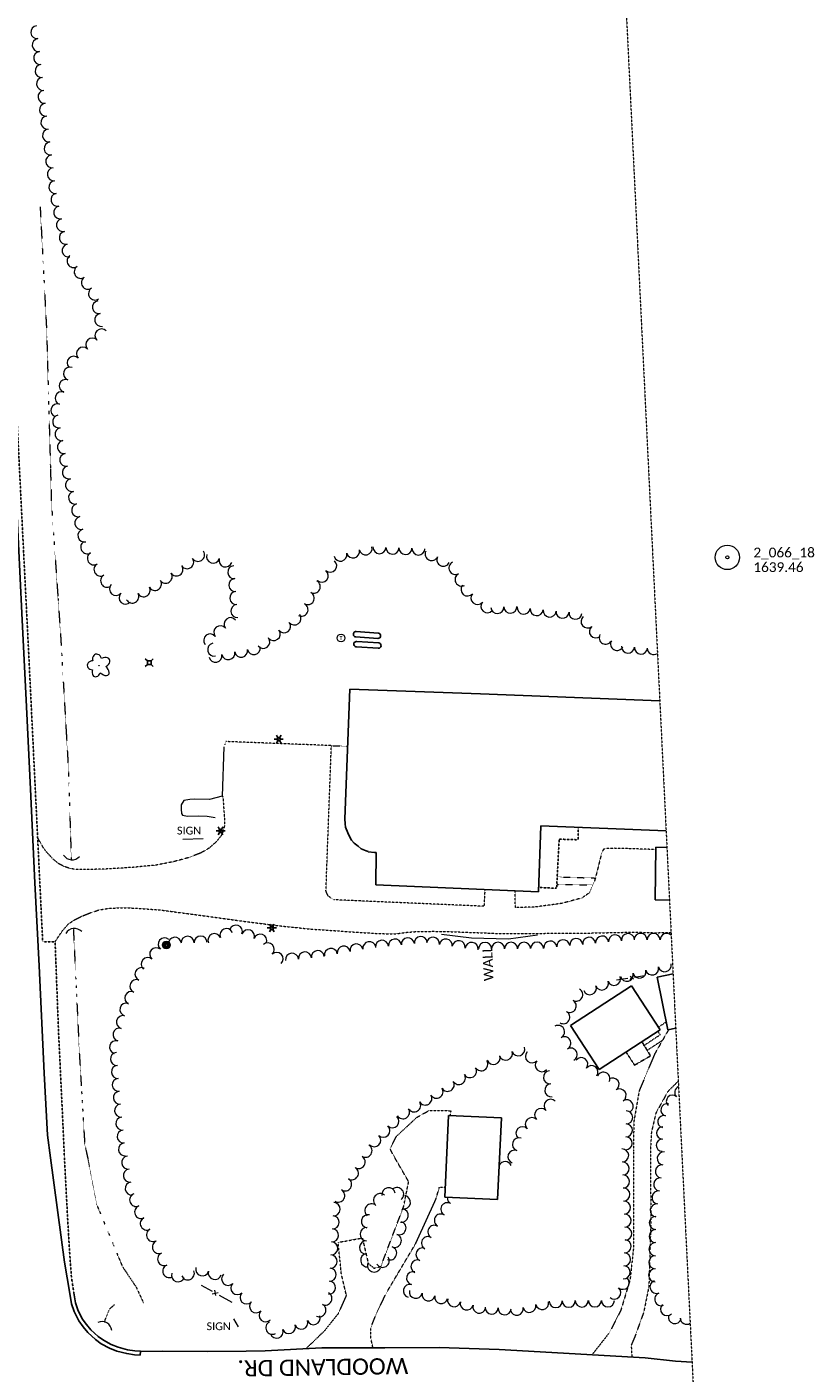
# Model space of a CAD drawing. Extents: x 386237 to 390135, y 96958 to 113752.
# Tile 109 of 116: x 388225 to 388707, y 111684 to 112511. Entities that reach past the tile are written whole.
import ezdxf
from ezdxf.enums import TextEntityAlignment as Align

# ---------------------------------------------------------------- set-up
doc = ezdxf.new("R2010")
doc.units = 0
doc.header["$MEASUREMENT"] = 0
for name, pattern in [('Wisdot3', [0.1875, 0.125, -0.0625]), ('Wisdot5', [0.1, 0.05, -0.05]), ('Wisdot6', [0.375, 0.125, -0.0625, 0.03125, -0.0625, 0.03125, -0.0625])]:
    doc.linetypes.add(name, pattern=pattern)
for name, color, linetype, lineweight in [('E_BLD', 231, 'Continuous', 25), ('E_DRN', 41, 'Continuous', 18), ('E_DWY', 51, 'Wisdot3', 18), ('E_LAND_Vegetation', 81, 'Continuous', 18), ('E_LTG', 21, 'Continuous', 25), ('E_MAP_Limits', 81, 'Wisdot3', 18), ('E_MAP_PassPoints', 41, 'Continuous', 18), ('E_MISCPROP', 31, 'Continuous', 18), ('E_MISCPROP_HvyDash', 231, 'Wisdot3', 25), ('E_MISCPROP_Railing', 31, 'Continuous', 18), ('E_MISCPROP_Solid', 231, 'Continuous', 18), ('E_PATH_Sidewalk', 51, 'Wisdot5', 18), ('E_RDWY', 21, 'Continuous', 25), ('E_RDWY_Gravel', 21, 'Wisdot3', 25), ('E_RDWY_Name', 21, 'Continuous', 18), ('E_SGN', 21, 'Continuous', 18), ('E_UTL_AG_Bold', 31, 'Continuous', 25), ('E_WAL', 41, 'Continuous', 25), ('E_WTR', 131, 'Wisdot6', 18)]:
    doc.layers.add(name, color=color, linetype=linetype, lineweight=lineweight)
doc.styles.add('CalibriLight', font='calibril.ttf')

# ---------------------------------------------------------------- blocks, each defined once
blk = doc.blocks.new('PP')
at = {"layer": 'E_MAP_PassPoints', "lineweight": 0}
for radius in [7.5, 0.96]:
    blk.add_circle((0, 0), radius, dxfattribs=at)
blk = doc.blocks.new('CULV')
at = {"color": 0, "linetype": 'ByBlock', "lineweight": -2, "transparency": 16777216}
blk.add_arc((0, 12.3), 12.3, 216.8699, 323.1301, dxfattribs=at)
blk = doc.blocks.new('LPOL')
at = {"color": 0, "linetype": 'ByBlock', "lineweight": -2, "transparency": 16777216}
for p, q in [((-4, 0), (-1.5, 0)), ((-0.8, 1.3), (-2, 3.5)), ((0.8, 1.3), (2, 3.5)), ((1.5, 0), (4, 0)), ((-2, -3.5), (-0.8, -1.3)), ((2, -3.5), (0.8, -1.3))]:
    blk.add_line(p, q, dxfattribs=at)
for radius in [1.5, 1.5, 1.5, 0.125]:
    blk.add_circle((0, 0), radius, dxfattribs=at)
blk = doc.blocks.new('PED')
at = {"color": 0, "linetype": 'ByBlock', "lineweight": -2, "transparency": 16777216}
for p, q in [((-2.5, 2.5), (-5.3, 5.3)), ((2.5, 2.5), (5.3, 5.3)), ((-2.5, -2.5), (-5.3, -5.3)), ((2.5, -2.5), (5.3, -5.3))]:
    blk.add_line(p, q, dxfattribs=at)
at = {"color": 0, "linetype": 'ByBlock', "lineweight": -2, "transparency": 16777216, "flags": 128}
blk.add_lwpolyline([(-2.5, -2.5), (2.5, -2.5), (2.5, 2.5), (-2.5, 2.5)], close=True, dxfattribs=at)
blk = doc.blocks.new('POLE')
at = {"color": 0, "linetype": 'ByBlock', "lineweight": -2, "transparency": 16777216}
for radius in [4.46, 3.35, 2.23, 1.12]:
    blk.add_circle((0, 0), radius, dxfattribs=at)
blk = doc.blocks.new('SIGN')
at = {"color": 0, "linetype": 'ByBlock', "lineweight": -2, "transparency": 16777216, "style": 'CalibriLight'}
blk.add_text('SIGN', height=12, dxfattribs=at).set_placement((0, 0), align=Align.MIDDLE_CENTER)
blk = doc.blocks.new('TANK')
at = {"color": 0, "linetype": 'ByBlock', "lineweight": -2, "transparency": 16777216}
blk.add_circle((0, 0), 10.9, dxfattribs=at)
at = {"color": 0, "linetype": 'ByBlock', "lineweight": -2, "transparency": 16777216, "style": 'CalibriLight'}
blk.add_text('T', height=10.8, dxfattribs=at).set_placement((0, 0), align=Align.MIDDLE_CENTER)
blk = doc.blocks.new('DTRE')
at = {"color": 0, "linetype": 'ByBlock', "lineweight": -2, "transparency": 16777216}
blk.add_circle((-0.2, 0), 0.183, dxfattribs=at)
for centre, major_axis, ratio in [((-5.9, 0.2), (4.93, -0.12), 0.832022), ((-1.9, 5.3), (1.36, -4.98), 0.782863), ((4.1, 2.7), (-5.27, -2.93), 0.691916), ((-2.5, -5.2), (1.8, 4.86), 0.716896), ((3.5, -3.7), (-5.01, 4.58), 0.560249)]:
    blk.add_ellipse(centre, major_axis=major_axis, ratio=ratio, start_param=1.570796, end_param=4.712389, dxfattribs=at)

msp = doc.modelspace()

# ---------------------------------------------------------------- linework, layer by layer
at = {"layer": 'E_BLD'}
for p, q in [((388440.05, 112135.66), (388426.58, 112136.54)), ((388426.79, 112139.83), (388440.26, 112138.95)), ((388440.33, 112129.59), (388426.86, 112130.48)), ((388427.07, 112133.77), (388440.54, 112132.88)), ((388422.74, 112104.52), (388419.81, 112024.74)), ((388503.08, 112101.62), (388422.74, 112104.52)), ((388613.16, 112097.2), (388503.08, 112101.62)), ((388503.08, 112101.62), (388503.08, 112101.62)), ((388419.81, 112024.74), (388420, 112021.76)), ((388420, 112021.76), (388420.24, 112019.68)), ((388538.66, 111979.88), (388540.03, 112020.54)), ((388540.03, 112020.54), (388617.04, 112017.37)), ((388420.24, 112019.68), (388421.57, 112016.23)), ((388421.57, 112016.23), (388422.74, 112013.54)), ((388422.74, 112013.54), (388423.85, 112011.73)), ((388423.85, 112011.73), (388425.53, 112009.74)), ((388425.53, 112009.74), (388427.86, 112007.9)), ((388427.86, 112007.9), (388429.84, 112006.26)), ((388429.84, 112006.26), (388432.91, 112005.02)), ((388432.91, 112005.02), (388434.03, 112004.76)), ((388434.03, 112004.76), (388434.16, 112004.44)), ((388434.16, 112004.44), (388438.06, 112004.02)), ((388438.06, 112004.02), (388439.05, 112004.09)), ((388439.05, 112004.09), (388438.89, 111984.18)), ((388610.69, 112007.29), (388610.28, 111974.98)), ((388617.53, 112007.2), (388610.69, 112007.29)), ((388438.89, 111984.18), (388538.66, 111979.88)), ((388610.28, 111974.98), (388619.11, 111974.87)), ((388621.32, 111929.44), (388611.57, 111927.48)), ((388558.32, 111897.79), (388595.84, 111922.2)), ((388595.84, 111922.2), (388613.44, 111895.15)), ((388611.57, 111927.48), (388618.08, 111895.12)), ((388575.92, 111870.74), (388558.32, 111897.79)), ((388618.08, 111895.12), (388622.94, 111896.09)), ((388613.44, 111895.15), (388575.92, 111870.74)), ((388483.4, 111842.44), (388481.1, 111792.37)), ((388515.88, 111840.95), (388483.4, 111842.44)), ((388513.58, 111790.88), (388515.88, 111840.95)), ((388481.1, 111792.37), (388513.58, 111790.88))]:
    msp.add_line(p, q, dxfattribs=at)
for centre, start, end in [((388426.63, 112138.19), 84.28979, 268.24787), ((388440.09, 112137.31), 268.38171, 84.12123), ((388426.91, 112132.13), 84.26206, 268.22014), ((388440.37, 112131.24), 268.35398, 84.09349)]:
    msp.add_arc(centre, 1.65, start, end, dxfattribs=at)
at = {"layer": 'E_DWY', "flags": 128}
for points in [[(388505.74, 111981.3), (388505.19, 111971.02), (388415.05, 111974.94), (388413.4, 111974.95), (388411.45, 111975.93), (388409.59, 111977.35), (388408.59, 111979.28), (388408.17, 111980.58), (388411.49, 112069.78), (388346.77, 112072.25), (388346.02, 112070.21)], [(388344.51, 112038.72), (388344.86, 112038.41), (388345.82, 112025.21), (388345.8, 112020.34), (388345.1, 112017.53), (388343.86, 112014.47), (388340.79, 112010.62), (388336.29, 112006.68), (388331.39, 112003.82), (388323.73, 112000.9), (388314.71, 111998.44), (388303.57, 111996.28), (388289.84, 111994.96), (388274.76, 111993.99), (388261.52, 111993.58), (388254.77, 111993.58), (388251.53, 111994.15), (388247.47, 111995.44), (388243.92, 111997.31), (388240.65, 111999.97), (388236.97, 112003.93), (388235.04, 112006.35), (388233.19, 112009.44), (388231.12, 112013.18)], [(388610.67, 112005.89), (388593.55, 112006.45), (388584.92, 112006.66), (388580.62, 112006.5), (388578.55, 112006.03), (388577.3, 112003.08), (388573.16, 111986.67), (388570.09, 111979.4), (388565.33, 111976.11), (388552.83, 111972.76), (388536.94, 111970.63), (388524.48, 111970.16), (388524.38, 111980.49)], [(388241.84, 111949.27), (388246.36, 111956.01), (388250.07, 111960.23), (388253.56, 111962.55), (388258.27, 111964.96), (388263.55, 111967.06), (388268.97, 111968.85), (388274.99, 111969.79), (388281.49, 111970.1), (388291.01, 111969.94), (388306.67, 111968.74), (388332.99, 111965.23), (388358.64, 111961.69), (388379.49, 111959.05), (388398.52, 111957.07), (388409.4, 111956.34), (388426.61, 111955.12), (388439.93, 111954.32), (388450.45, 111954), (388457.46, 111955.01), (388464.83, 111955.59), (388474.23, 111955.65), (388481.53, 111955.56), (388516.21, 111954.26), (388568.93, 111954.56), (388597.3, 111955.17), (388609.93, 111954.77), (388620.08, 111954.95)], [(388618.57, 111895.21), (388610.08, 111880.4), (388600.49, 111857.56), (388597.19, 111838.44), (388597.01, 111820.63)], [(388624.52, 111863.57), (388618.09, 111857.14), (388610.76, 111843.96), (388608, 111831.95), (388607.37, 111819.42)], [(388420.69, 111732.01), (388417.6, 111745.39), (388415.64, 111764.5), (388430.5, 111767.19), (388434.14, 111751.55), (388437.74, 111748.6), (388441.92, 111749.76), (388455.86, 111786.5), (388458.95, 111801.8), (388450.89, 111815.76), (388447.46, 111822.02), (388451.39, 111829.6), (388463.83, 111841.25), (388471.65, 111845.62), (388484.86, 111845.41), (388484.26, 111842.4)], [(388597.01, 111820.63), (388596.94, 111760.27), (388594.91, 111741.58), (388589.2, 111722.65), (388582.05, 111708.77), (388571.51, 111695.38)], [(388607.37, 111819.42), (388607.69, 111778.97), (388606.47, 111737.41), (388603.26, 111721.44), (388597.75, 111706.32), (388595.62, 111701.26), (388596, 111693.96)], [(388437.04, 111699.7), (388435.64, 111705.98), (388435.8, 111712.25), (388439.73, 111722.24), (388445.77, 111734.26), (388463.21, 111763.68), (388475.65, 111790.96), (388477.89, 111798.52), (388481.38, 111798.45)], [(388420.69, 111732.01), (388415.76, 111720.81), (388407.11, 111709.99), (388395.83, 111699.1)]]:
    msp.add_lwpolyline(points, dxfattribs=at)
at = {"layer": 'E_LAND_Vegetation'}
for centre, radius, start, end in [((388230.88, 112508.16), 4, 96.40596, 276.39063), ((388231.77, 112500.22), 4, 96.40596, 276.39063), ((388232.67, 112492.28), 4, 96.40596, 276.39063), ((388233.56, 112484.33), 4, 96.40596, 276.39063), ((388234.45, 112476.39), 4, 96.40596, 276.39063), ((388235.34, 112468.45), 4, 96.40596, 276.39063), ((388236.23, 112460.5), 4, 96.40596, 276.39063), ((388237.12, 112452.56), 4, 96.40596, 276.39063), ((388238.1, 112444.65), 4, 97.10836, 277.09304), ((388239.08, 112436.72), 4, 97.10836, 277.09304), ((388240.07, 112428.79), 4, 97.10836, 277.09304), ((388241.06, 112420.85), 4, 97.10836, 277.09304), ((388242.05, 112412.92), 4, 97.10836, 277.09304), ((388243.26, 112405.22), 4, 102.38727, 282.37194), ((388244.98, 112397.42), 4, 102.38727, 282.37194), ((388246.69, 112389.61), 4, 102.38727, 282.37194), ((388248.4, 112381.8), 4, 102.38727, 282.37194), ((388250.12, 112373.99), 4, 102.38727, 282.37194), ((388253.17, 112367.58), 4, 123.38595, 303.37063), ((388257.57, 112360.9), 4, 123.38595, 303.37063), ((388261.97, 112354.23), 4, 123.38595, 303.37063), ((388266.37, 112347.55), 4, 123.38595, 303.37063), ((388268.8, 112339.19), 4, 100.22814, 280.21282), ((388270.21, 112331.32), 4, 100.22814, 280.21282), ((388264.64, 112316.21), 4, 44.45616, 224.44084), ((388270.34, 112321.81), 4, 44.45616, 224.44084), ((388258.93, 112310.61), 4, 44.45616, 224.44084), ((388250.95, 112298.41), 4, 71.31197, 251.29665), ((388253.22, 112305.02), 4, 44.45616, 224.44084), ((388248.39, 112290.84), 4, 71.31197, 251.29665), ((388245.82, 112283.27), 4, 71.31197, 251.29665), ((388243.26, 112275.7), 4, 71.31197, 251.29665), ((388244.28, 112268.93), 4, 100.64653, 280.63121), ((388245.75, 112261.08), 4, 100.64653, 280.63121), ((388247.23, 112253.22), 4, 100.64653, 280.63121), ((388248.7, 112245.36), 4, 100.64653, 280.63121), ((388250.29, 112237.65), 4, 103.81611, 283.80079), ((388252.2, 112229.89), 4, 103.81611, 283.80079), ((388254.1, 112222.13), 4, 103.81611, 283.80079), ((388256.01, 112214.36), 4, 103.81611, 283.80079), ((388257.92, 112206.6), 4, 103.81611, 283.80079), ((388259.83, 112198.84), 4, 103.81611, 283.80079), ((388261.56, 112191.67), 4, 120.71435, 300.69902), ((388265.64, 112184.79), 4, 120.71435, 300.69902), ((388329.58, 112186.93), 4, 214.00382, 33.9885), ((388338.84, 112185.92), 4, 162.65364, 342.63831), ((388417.03, 112187.08), 4, 194.11083, 14.09551), ((388424.79, 112189.02), 4, 194.11083, 14.09551), ((388432.54, 112190.97), 4, 194.11083, 14.09551), ((388441.01, 112191.71), 4, 178.02681, 358.01149), ((388449, 112191.44), 4, 178.02681, 358.01149), ((388456.99, 112191.16), 4, 178.02681, 358.01149), ((388464.98, 112190.88), 4, 178.02681, 358.01149), ((388473.07, 112187.44), 4, 154.52391, 334.50859), ((388480.28, 112184), 4, 154.52391, 334.50859), ((388269.72, 112177.92), 4, 120.71435, 300.69902), ((388316.33, 112177.99), 4, 214.00382, 33.9885), ((388322.95, 112182.46), 4, 214.00382, 33.9885), ((388346.47, 112183.54), 4, 162.65364, 342.63831), ((388351.84, 112176.35), 4, 94.49354, 274.47822), ((388405.62, 112174.21), 4, 229.96566, 49.95034), ((388410.77, 112180.32), 4, 229.96566, 49.95034), ((388487.69, 112178.86), 4, 117.81151, 297.79619), ((388273.81, 112171.05), 4, 120.71435, 300.69902), ((388279.2, 112166.04), 4, 137.72162, 317.7063), ((388303.22, 112169.15), 4, 209.18219, 29.16687), ((388309.7, 112173.52), 4, 214.00382, 33.9885), ((388352.47, 112168.38), 4, 94.49354, 274.47822), ((388400.72, 112167.4), 4, 241.80231, 61.78699), ((388491.42, 112171.79), 4, 117.81151, 297.79619), ((388285.11, 112160.66), 4, 137.72162, 317.7063), ((388289.26, 112161.36), 4, 209.18219, 29.16687), ((388296.24, 112165.25), 4, 209.18219, 29.16687), ((388353.09, 112160.41), 4, 94.49354, 274.47822), ((388396.94, 112160.36), 4, 241.80231, 61.78699), ((388495.1, 112165.7), 4, 139.61707, 319.60174), ((388501.19, 112160.52), 4, 139.61707, 319.60174), ((388353.72, 112152.44), 4, 94.49354, 274.47822), ((388393.16, 112153.31), 4, 241.80231, 61.78699), ((388507.28, 112155.34), 4, 139.61707, 319.60174), ((388513.4, 112154.88), 4, 182.09914, 2.08381), ((388521.39, 112155.17), 4, 182.09914, 2.08381), ((388529.65, 112154.53), 4, 173.65648, 353.64115), ((388537.6, 112153.64), 4, 173.65648, 353.64115), ((388545.54, 112152.76), 4, 173.65648, 353.64115), ((388553.44, 112152.02), 4, 175.32497, 355.30965), ((388349.56, 112144.41), 4, 38.73387, 218.71855), ((388382.47, 112143.1), 4, 216.96745, 36.95213), ((388388.86, 112147.91), 4, 216.96745, 36.95213), ((388561.41, 112151.37), 4, 175.32497, 355.30965), ((388568.78, 112146.05), 4, 130.07948, 310.06416), ((388337.09, 112134.41), 4, 38.73387, 218.71855), ((388343.32, 112139.41), 4, 38.73387, 218.71855), ((388369.7, 112133.49), 4, 216.96745, 36.95213), ((388376.08, 112138.29), 4, 216.96745, 36.95213), ((388573.92, 112139.93), 4, 130.07948, 310.06416), ((388579.9, 112136.08), 4, 151.60949, 331.59417), ((388339.5, 112128.75), 4, 102.85848, 282.84316), ((388356.03, 112128.11), 4, 191.49785, 11.48253), ((388363.86, 112129.7), 4, 191.49785, 11.48253), ((388586.94, 112132.28), 4, 151.60949, 331.59417), ((388593.68, 112130.57), 4, 175.56333, 355.54801), ((388601.65, 112129.95), 4, 175.56333, 355.54801), ((388609.47, 112129.73), 4, 179.97401, 304.48375), ((388340.36, 112124.93), 4, 191.49785, 11.48253), ((388348.19, 112126.52), 4, 191.49785, 11.48253), ((388339.71, 111950.22), 3.99, 23.24768, 203.23236), ((388347.05, 111953.37), 3.99, 23.24768, 203.23236), ((388352.86, 111955.43), 3.99, 339.72974, 159.71442), ((388360.35, 111952.67), 3.99, 339.72974, 159.71442), ((388367.84, 111949.9), 3.99, 339.72974, 159.71442), ((388593.63, 111950.28), 3.99, 5.4685, 185.45318), ((388601.4, 111950.41), 3.99, 359.76047, 179.74515), ((388609.38, 111950.37), 3.99, 359.76047, 179.74515), ((388617.36, 111950.34), 3.99, 45.51405, 179.74515), ((388303.91, 111941.58), 3.99, 49.56025, 229.54493), ((388309.08, 111947.65), 3.99, 49.56025, 229.54493), ((388315.39, 111948), 3.99, 4.53698, 184.52165), ((388323.22, 111948.6), 3.99, 0.78135, 180.76603), ((388331.2, 111948.71), 3.99, 0.78135, 180.76603), ((388372.46, 111944.58), 3.99, 312.82473, 132.80941), ((388419.07, 111942.58), 3.99, 9.94579, 189.93047), ((388426.94, 111943.96), 3.99, 9.94579, 189.93047), ((388434.8, 111945.34), 3.99, 9.94579, 189.93047), ((388442.58, 111946.15), 3.99, 5.56347, 185.54815), ((388450.53, 111946.92), 3.99, 5.56347, 185.54815), ((388458.47, 111947.69), 3.99, 5.56347, 185.54815), ((388466.42, 111948.47), 3.99, 5.56347, 185.54815), ((388473.87, 111948.02), 3.99, 352.46737, 172.45204), ((388481.78, 111946.97), 3.99, 352.46737, 172.45204), ((388489.7, 111945.92), 3.99, 352.46737, 172.45204), ((388497.61, 111944.87), 3.99, 352.46737, 172.45204), ((388505.87, 111944.87), 3.99, 0.25271, 180.23739), ((388513.86, 111944.91), 3.99, 0.25271, 180.23739), ((388521.84, 111944.94), 3.99, 0.25271, 180.23739), ((388529.82, 111944.98), 3.99, 0.25271, 180.23739), ((388537.81, 111945.01), 3.99, 0.25271, 180.23739), ((388545.95, 111945.72), 3.99, 5.4685, 185.45318), ((388553.89, 111946.48), 3.99, 5.4685, 185.45318), ((388561.84, 111947.24), 3.99, 5.4685, 185.45318), ((388569.79, 111948), 3.99, 5.4685, 185.45318), ((388577.74, 111948.76), 3.99, 5.4685, 185.45318), ((388585.68, 111949.52), 3.99, 5.4685, 185.45318), ((388298.73, 111935.5), 3.99, 49.56025, 229.54493), ((388377.88, 111938.73), 3.99, 312.82473, 132.80941), ((388387.31, 111938.2), 3.99, 5.85393, 185.83861), ((388395.26, 111939.01), 3.99, 5.85393, 185.83861), ((388403.2, 111939.83), 3.99, 5.85393, 185.83861), ((388411.21, 111941.21), 3.99, 9.94579, 189.93047), ((388294.89, 111929.33), 3.99, 66.71184, 246.69651), ((388592.97, 111928.9), 3.99, 194.09291, 14.07759), ((388600.71, 111930.84), 3.99, 194.09291, 14.07759), ((388608.45, 111932.78), 3.99, 194.09291, 14.07759), ((388616.2, 111934.73), 3.99, 194.09291, 14.07759), ((388291.73, 111921.99), 3.99, 66.71184, 246.69651), ((388570.22, 111920.7), 3.99, 201.10171, 21.08639), ((388577.67, 111923.57), 3.99, 201.10171, 21.08639), ((388585.12, 111926.44), 3.99, 201.10171, 21.08639), ((388288.57, 111914.66), 3.99, 66.71184, 246.69651), ((388557.91, 111909.79), 3.99, 240.15087, 60.13555), ((388561.89, 111916.71), 3.99, 240.15087, 60.13555), ((388285.61, 111907.57), 3.99, 74.61676, 254.60144), ((388553.94, 111902.87), 3.99, 240.15087, 60.13555), ((388281.37, 111892.17), 3.99, 74.61676, 254.60144), ((388283.49, 111899.87), 3.99, 74.61676, 254.60144), ((388550.72, 111893.88), 3.99, 299.00218, 118.98686), ((388279.25, 111884.48), 3.99, 74.61676, 254.60144), ((388554.59, 111886.9), 3.99, 299.00218, 118.98686), ((388279.79, 111877.23), 3.99, 94.12664, 274.11131), ((388518.64, 111880.46), 4.03, 198.97225, 18.95692), ((388526.26, 111883.07), 4.03, 198.97225, 18.95692), ((388534.65, 111878.83), 4.03, 137.82269, 317.80737), ((388558.46, 111879.92), 3.99, 299.00218, 118.98686), ((388280.36, 111869.27), 3.99, 94.12664, 274.11131), ((388496.63, 111869.75), 4.03, 211.5234, 31.50808), ((388503.5, 111873.96), 4.03, 211.5234, 31.50808), ((388511.03, 111877.84), 4.03, 198.97225, 18.95692), ((388540.62, 111873.42), 4.03, 137.82269, 317.80737), ((388564.94, 111874.06), 3.99, 322.43636, 142.42103), ((388571.26, 111869.19), 3.99, 322.43636, 142.42103), ((388280.93, 111861.31), 3.99, 94.12664, 274.11131), ((388482.9, 111861.33), 4.03, 211.5234, 31.50808), ((388489.77, 111865.54), 4.03, 211.5234, 31.50808), ((388545.76, 111865.91), 4.03, 95.89308, 275.87776), ((388578.56, 111865.1), 3.99, 333.81539, 153.80007), ((388584.2, 111861.55), 3.99, 302.7463, 122.73097), ((388281.57, 111853.4), 3.99, 95.66809, 275.65277), ((388469.17, 111852.91), 4.03, 211.5234, 31.50808), ((388476.04, 111857.12), 4.03, 211.5234, 31.50808), ((388546.59, 111857.9), 4.03, 95.89308, 275.87776), ((388588.52, 111854.83), 3.99, 302.7463, 122.73097), ((388620.92, 111851.26), 3.75, 46.77238, 226.75706), ((388626.05, 111856.72), 3.75, 111.48128, 226.75706), ((388282.36, 111845.46), 3.99, 95.66809, 275.65277), ((388455.45, 111844.49), 4.03, 211.5234, 31.50808), ((388462.31, 111848.7), 4.03, 211.5234, 31.50808), ((388540.36, 111842.78), 4.03, 44.37571, 224.36039), ((388546.12, 111848.41), 4.03, 44.37571, 224.36039), ((388592.84, 111848.12), 3.99, 302.7463, 122.73097), ((388617.55, 111845.95), 3.75, 75.55039, 255.53507), ((388283.14, 111837.52), 3.99, 95.66809, 275.65277), ((388448.99, 111838.93), 4.03, 225.99079, 45.97547), ((388534.61, 111837.15), 4.03, 44.37571, 224.36039), ((388592.53, 111841.34), 3.99, 269.11928, 89.10396), ((388615.68, 111838.69), 3.75, 75.55039, 255.53507), ((388283.93, 111829.57), 3.99, 95.66809, 275.65277), ((388437.8, 111827.34), 4.03, 225.99079, 45.97547), ((388443.4, 111833.13), 4.03, 225.99079, 45.97547), ((388528.85, 111831.52), 4.03, 44.37571, 224.36039), ((388592.41, 111833.36), 3.99, 269.11928, 89.10396), ((388614.9, 111831.75), 3.75, 88.86321, 268.84789), ((388284.72, 111821.63), 3.99, 95.66809, 275.65277), ((388432.42, 111820.79), 4.03, 238.77887, 58.76355), ((388526.66, 111824.74), 4.03, 70.43832, 250.423), ((388590.07, 111817.92), 4, 271.9287, 91.91338), ((388592.28, 111825.38), 3.99, 269.11928, 89.10396), ((388614.75, 111824.26), 3.75, 88.86321, 268.84789), ((388286.79, 111813.51), 4.03, 97.40878, 277.39346), ((388428.25, 111813.91), 4.03, 238.77887, 58.76355), ((388518.17, 111810.14), 4.03, 22.41771, 154.26317), ((388523.96, 111817.15), 4.03, 70.43832, 250.423), ((388590.34, 111809.92), 4, 271.9287, 91.91338), ((388615.58, 111816.12), 4.03, 82.42508, 262.40976), ((388287.82, 111805.53), 4.03, 97.40878, 277.39346), ((388424.07, 111807.02), 4.03, 238.77887, 58.76355), ((388518.17, 111810.14), 4.03, 200.48136, 202.40239), ((388510.73, 111807.07), 4.03, 22.41771, 24.23749), ((388590.61, 111801.92), 4, 271.9287, 91.91338), ((388614.51, 111808.13), 4.03, 82.42508, 262.40976), ((388288.86, 111797.54), 4.03, 97.40878, 277.39346), ((388415.72, 111793.25), 4.03, 238.77887, 58.76355), ((388419.9, 111800.14), 4.03, 238.77887, 58.76355), ((388446.64, 111794.04), 4.13, 10.66779, 190.65247), ((388451.79, 111794.11), 4.13, 307.76767, 127.75234), ((388590.87, 111793.92), 4, 271.9287, 91.91338), ((388613.45, 111800.15), 4.03, 82.42508, 262.40976), ((388291.64, 111790.6), 4.03, 112.5892, 292.57388), ((388412.8, 111784.91), 4.03, 266.70971, 86.69438), ((388441.47, 111790.37), 4.13, 49.88811, 229.87279), ((388455.95, 111789.15), 4.13, 260.43294, 80.41762), ((388482.68, 111784.91), 4, 60.38546, 240.37014), ((388486.64, 111791.87), 4, 173.78687, 240.37014), ((388591.23, 111785.9), 4, 272.63859, 92.62327), ((388611.33, 111784.18), 4.03, 82.42508, 262.40976), ((388612.39, 111792.17), 4.03, 82.42508, 262.40976), ((388294.73, 111783.16), 4.03, 112.5892, 292.57388), ((388412.34, 111776.87), 4.03, 266.70971, 86.69438), ((388434.1, 111777.44), 4.13, 79.68256, 259.66724), ((388436.15, 111784.06), 4.13, 49.88811, 229.87279), ((388454.58, 111781.01), 4.13, 260.43294, 80.41762), ((388478.73, 111777.95), 4, 60.38546, 240.37014), ((388591.6, 111777.91), 4, 272.63859, 92.62327), ((388610.77, 111776.42), 4.03, 89.24871, 269.23339), ((388298.17, 111776.12), 4.03, 118.2856, 298.27028), ((388301.99, 111769.03), 4.03, 118.2856, 298.27028), ((388411.87, 111768.84), 4.03, 266.70971, 86.69438), ((388433.23, 111769.56), 4.13, 87.75467, 267.73935), ((388453.2, 111773.3), 4.13, 249.69169, 69.67637), ((388474.77, 111770.99), 4, 60.38546, 240.37014), ((388591.97, 111769.91), 4, 272.63859, 92.62327), ((388610.67, 111768.36), 4.03, 89.24871, 269.23339), ((388305.59, 111761.64), 4.03, 113.44977, 293.43445), ((388411.41, 111760.8), 4.03, 266.70971, 86.69438), ((388432.91, 111761.32), 4.13, 87.75467, 267.73935), ((388450.34, 111765.56), 4.13, 249.69169, 69.67637), ((388470.81, 111764.03), 4, 60.38546, 240.37014), ((388591.63, 111762.1), 4, 267.46956, 87.45424), ((388610.56, 111760.31), 4.03, 89.24871, 269.23339), ((388308.79, 111754.25), 4.03, 113.44977, 293.43445), ((388410.95, 111752.76), 4.03, 266.70971, 86.69438), ((388433.59, 111753.53), 4.13, 98.35101, 278.33568), ((388442.95, 111753.26), 4.13, 211.72828, 31.71296), ((388447.47, 111757.83), 4.13, 249.69169, 69.67637), ((388467.44, 111757.08), 4, 67.46641, 247.45109), ((388591.28, 111754.11), 4, 267.46956, 87.45424), ((388610.45, 111752.26), 4.03, 89.24871, 269.23339), ((388312, 111746.87), 4.03, 113.44977, 293.43445), ((388323.32, 111745.49), 4.03, 202.47862, 22.4633), ((388332.19, 111747.96), 4.03, 163.95389, 343.93856), ((388339.93, 111745.73), 4.03, 163.95389, 343.93856), ((388410.48, 111744.72), 4.03, 266.70971, 86.69438), ((388437.81, 111750.38), 4.13, 157.1569, 337.14158), ((388464.37, 111749.69), 4, 67.46641, 247.45109), ((388590.93, 111746.11), 4, 267.46956, 87.45424), ((388610.35, 111744.21), 4.03, 89.24871, 269.23339), ((388317.31, 111744.27), 4.03, 161.09601, 341.08068), ((388348.07, 111742.12), 4.03, 134.90306, 314.88773), ((388353.76, 111736.41), 4.03, 134.90306, 314.88773), ((388410.02, 111736.68), 4.03, 266.70971, 86.69438), ((388459.69, 111734.73), 4, 75.61403, 255.59871), ((388461.68, 111742.48), 4, 75.61403, 255.59871), ((388590.44, 111739.64), 4, 229.27407, 49.25875), ((388611.17, 111737.14), 4.03, 111.2527, 291.23738), ((388359.44, 111730.71), 4.03, 134.90306, 314.88773), ((388407.84, 111730.01), 4.03, 242.87167, 62.85635), ((388463.3, 111734.05), 4, 168.36878, 348.35346), ((388471.14, 111732.44), 4, 168.36878, 348.35346), ((388478.98, 111730.82), 4, 168.36878, 348.35346), ((388585.22, 111733.58), 4, 229.27407, 49.25875), ((388614.09, 111729.63), 4.03, 111.2527, 291.23738), ((388365.25, 111725.24), 4.03, 136.94467, 316.92934), ((388371.13, 111719.74), 4.03, 136.94467, 316.92934), ((388404.17, 111722.84), 4.03, 242.87167, 62.85635), ((388486.84, 111728.91), 4, 165.80683, 345.79151), ((388494.6, 111726.95), 4, 165.80683, 345.79151), ((388502.36, 111724.98), 4, 165.80683, 345.79151), ((388509.93, 111724.42), 4, 176.80569, 356.79037), ((388517.92, 111723.97), 4, 176.80569, 356.79037), ((388525.32, 111723.71), 4, 192.51037, 12.49504), ((388533.14, 111725.44), 4, 192.51037, 12.49504), ((388540.95, 111727.17), 4, 192.51037, 12.49504), ((388549.24, 111728.39), 4, 181.42649, 1.41116), ((388557.24, 111728.59), 4, 181.42649, 1.41116), ((388565.24, 111728.79), 4, 181.42649, 1.41116), ((388573.3, 111728.86), 4, 179.90519, 359.88987), ((388581.3, 111728.85), 4, 179.90519, 359.88987), ((388617.63, 111723.5), 4.03, 133.79661, 313.78129), ((388375.27, 111712.02), 4.03, 117.18087, 297.16554), ((388385.42, 111712.44), 4.03, 199.96191, 19.94659), ((388392.99, 111715.19), 4.03, 199.96191, 19.94659), ((388400.56, 111717.94), 4.03, 199.96191, 19.94659), ((388622.4, 111718.62), 4.03, 166.02646, 346.01114), ((388629.69, 111718.19), 4.03, 183.71905, 301.76768), ((388377.85, 111709.69), 4.03, 199.96191, 19.94659)]:
    msp.add_arc(centre, radius, start, end, dxfattribs=at)
at = {"layer": 'E_MAP_Limits', "lineweight": 0, "flags": 128}
for points in [[(388579.8, 112783.1), (388625.76, 111838.06)], [(388625.76, 111838.06), (388675.28, 110829.85)]]:
    msp.add_lwpolyline(points, dxfattribs=at)
at = {"layer": 'E_MISCPROP_HvyDash', "flags": 128}
for points in [[(388563.15, 112019.59), (388563.12, 112018.99), (388563.13, 112011.91), (388551.39, 112012.26), (388549.8, 111982.09), (388539.49, 111982.53), (388538.75, 111982.56)], [(388592.44, 111881.49), (388592.79, 111880.94), (388597.7, 111873.41), (388607.5, 111879.12), (388602.56, 111887.21), (388602.17, 111887.81)]]:
    msp.add_lwpolyline(points, dxfattribs=at)
at = {"layer": 'E_MISCPROP_Railing'}
for p, q in [((388596.71, 111928.27), (388594.73, 111925.89)), ((388596.93, 111926.25), (388594.88, 111927.94)), ((388338.33, 111732.93), (388342.04, 111733.73)), ((388339.65, 111735.05), (388340.35, 111731.87))]:
    msp.add_line(p, q, dxfattribs=at)
at = {"layer": 'E_MISCPROP_Railing', "flags": 128}
for points in [[(388345.43, 112069.07), (388344.51, 112038.72)], [(388344.51, 112038.72), (388336.68, 112036.67), (388327.49, 112036.85), (388324.52, 112036.66), (388320.91, 112035.98), (388319.2, 112033.44), (388319.16, 112030.67), (388319.44, 112028.04), (388320.06, 112026.97), (388323.18, 112026.51), (388329.69, 112026.71), (388335.12, 112026.51), (388340.16, 112025.5)], [(388538.16, 111953.37), (388520.31, 111950.78), (388497.49, 111951.41), (388479.21, 111953.77)], [(388593.52, 111926.65), (388586.5, 111925.53)], [(388603.78, 111928.3), (388597.6, 111927.31)], [(388331.48, 111738.26), (388338.19, 111734.54)], [(388342.63, 111732.08), (388350.27, 111727.85)]]:
    msp.add_lwpolyline(points, dxfattribs=at)
at = {"layer": 'E_PATH_Sidewalk', "flags": 128}
for points in [[(388411.49, 112069.72), (388421.45, 112069.4)], [(388550.34, 111989.09), (388573.59, 111988.39)], [(388549.97, 111984.53), (388572.09, 111984.14)], [(388612.34, 111896.83), (388617.1, 111899.99)], [(388603.23, 111885.37), (388613.41, 111892.11), (388611.98, 111894.2)], [(388605.19, 111882.4), (388614.85, 111888.73)]]:
    msp.add_lwpolyline(points, dxfattribs=at)
at = {"layer": 'E_RDWY', "flags": 128}
for points in [[(388191.59, 112762.17), (388194.06, 112712.97), (388197.09, 112650.37), (388200.38, 112583.04), (388203.75, 112514.33), (388206.66, 112453.77), (388209.65, 112393.6), (388212.35, 112337.12), (388215.18, 112278.54), (388218.27, 112215.06), (388221.39, 112151.25), (388224.21, 112093.62), (388226.64, 112043.09), (388229.46, 111985.51), (388232.03, 111934.54), (388235.17, 111868.47), (388237.08, 111830.29), (388238.97, 111816.42)], [(388238.97, 111816.42), (388247.64, 111752.32), (388250.87, 111733.04)], [(388250.87, 111733.04), (388251.91, 111726.8), (388253.55, 111722.04), (388256.36, 111716.21), (388259.1, 111712.57), (388261.93, 111709.03), (388266.63, 111704.8), (388270.15, 111702.21), (388275.26, 111699.4), (388279.73, 111697.72), (388285.8, 111696.12), (388290.59, 111695.44), (388294.15, 111695.15)], [(388253.34, 111733.45), (388254.34, 111727.42), (388255.86, 111722.99), (388258.51, 111717.51), (388261.08, 111714.1), (388263.76, 111710.75), (388268.21, 111706.74), (388271.5, 111704.32), (388276.31, 111701.67), (388280.49, 111700.1), (388286.29, 111698.57), (388290.86, 111697.92), (388294.35, 111697.64)], [(388294.15, 111695.15), (388294.34, 111697.54), (388307.99, 111697.64), (388335.34, 111697.4), (388359.26, 111697.56), (388370.93, 111697.81), (388405.7, 111699.62), (388444.27, 111699.72), (388477.69, 111699.93), (388514.55, 111698.68), (388604.17, 111693.48), (388622.75, 111691.55), (388632.99, 111690.82)]]:
    msp.add_lwpolyline(points, dxfattribs=at)
at = {"layer": 'E_RDWY_Gravel', "flags": 128}
for points in [[(388194.66, 112761.83), (388198.14, 112698.2), (388201.72, 112616.02), (388205.36, 112544.12), (388208.9, 112468.56), (388212.77, 112390.32), (388216.69, 112306.39), (388221.15, 112215.64), (388225.64, 112126.22), (388229.7, 112042.46), (388231.05, 112014.63), (388234.22, 111949.17), (388241.84, 111949.27), (388243.91, 111894.74), (388247.01, 111829.44), (388247.53, 111817.14)], [(388247.53, 111817.14), (388249.58, 111778.26), (388250.74, 111758.71), (388251.85, 111743.29), (388253.34, 111733.45)]]:
    msp.add_lwpolyline(points, dxfattribs=at)
at = {"layer": 'E_SGN'}
for p, q in [((388332.82, 112012.58), (388320.24, 112012.1)), ((388354.39, 111712.57), (388351.5, 111717.53))]:
    msp.add_line(p, q, dxfattribs=at)
at = {"layer": 'E_WTR', "flags": 128}
for points in [[(388232.66, 112400.84), (388234.17, 112371.75)], [(388234.38, 112367.74), (388234.49, 112365.73)], [(388234.7, 112361.72), (388234.8, 112359.72)], [(388235.01, 112355.7), (388235.11, 112353.7)], [(388235.32, 112349.69), (388236.62, 112324.7), (388236.74, 112320.59)], [(388236.74, 112320.59), (388237.54, 112291.48)], [(388237.65, 112287.46), (388237.71, 112285.46)], [(388237.82, 112281.44), (388237.88, 112279.43)], [(388237.99, 112275.42), (388238.04, 112273.41)], [(388238.16, 112269.39), (388238.96, 112240.28)], [(388238.96, 112240.28), (388239.55, 112219.2), (388240.1, 112211.18)], [(388240.38, 112207.17), (388240.52, 112205.17)], [(388240.79, 112201.16), (388240.93, 112199.16)], [(388241.21, 112195.15), (388241.35, 112193.15)], [(388241.62, 112189.14), (388243.63, 112160.08)], [(388243.63, 112160.08), (388245.22, 112137.15), (388245.58, 112131.02)], [(388245.81, 112127.01), (388245.93, 112125)], [(388246.16, 112120.99), (388246.28, 112118.99)], [(388246.51, 112114.98), (388246.63, 112112.97)], [(388246.86, 112108.96), (388248.55, 112079.88)], [(388248.55, 112079.88), (388249.93, 112056.26), (388250.11, 112050.8)], [(388250.24, 112046.79), (388250.3, 112044.78)], [(388250.43, 112040.76), (388250.49, 112038.76)], [(388250.62, 112034.74), (388250.69, 112032.73)], [(388250.82, 112028.72), (388251.75, 111999.61)], [(388253.03, 111957.4), (388254.27, 111931.67)], [(388254.44, 111928.12), (388254.52, 111926.34)], [(388254.69, 111922.79), (388254.78, 111921.02)], [(388254.95, 111917.47), (388255.03, 111915.69)], [(388255.21, 111912.14), (388256.44, 111886.41)], [(388256.44, 111886.41), (388256.74, 111880.09), (388257.9, 111860.68)], [(388258.11, 111857.14), (388258.21, 111855.36)], [(388258.42, 111851.81), (388258.53, 111850.04)], [(388258.74, 111846.49), (388258.84, 111844.72)], [(388259.05, 111841.17), (388260.03, 111824.7), (388262, 111815.65)], [(388262, 111815.65), (388267.47, 111787.49), (388269.73, 111782.05)], [(388271.56, 111777.64), (388272.47, 111775.44)], [(388274.3, 111771.03), (388275.21, 111768.83)], [(388277.04, 111764.42), (388277.96, 111762.22)], [(388279.78, 111757.81), (388283.17, 111749.65), (388291.53, 111737.17), (388296.07, 111727.46)], [(388274.81, 111722.33), (388274.94, 111722.63)], [(388275.18, 111723.23), (388275.35, 111723.65), (388278.53, 111726.43)], [(388272.07, 111715.61), (388273.84, 111719.94)], [(388274.08, 111720.54), (388274.21, 111720.84)], [(388274.45, 111721.44), (388274.57, 111721.74)]]:
    msp.add_lwpolyline(points, dxfattribs=at)

# ---------------------------------------------------------------- block references
at = {"layer": 'E_DRN'}
for p, xscale, yscale, zscale, rotation in [((388251.75, 111999.61), 0.4999999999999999, 0.4999999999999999, 0.4999999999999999, 355.5551095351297), ((388253.03, 111957.4), 0.5, 0.5, 0.5, 186.4845570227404), ((388273.64, 111715.02), 0.5, 0.5, 0.5, 149.7905099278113)]:
    msp.add_blockref('CULV', p, dxfattribs=dict(at, xscale=xscale, yscale=yscale, zscale=zscale, rotation=rotation))
at = {"layer": 'E_LAND_Vegetation', "xscale": 0.6769248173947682, "yscale": 0.6769248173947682, "zscale": 0.6769248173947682}
msp.add_blockref('DTRE', (388268.93, 112118.97), dxfattribs=at)
at = {"layer": 'E_LTG', "xscale": 0.692840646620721, "yscale": 0.692840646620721, "zscale": 0.692840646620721}
for p in [(388379.18, 112073.72), (388343.45, 112017.36), (388374.93, 111957.7)]:
    msp.add_blockref('LPOL', p, dxfattribs=at)
at = {"layer": 'E_MAP_PassPoints', "lineweight": 0}
msp.add_blockref('PP', (388654.65, 112185.43), dxfattribs=at)
at = {"layer": 'E_MISCPROP', "xscale": 0.5377037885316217, "yscale": 0.5377037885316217, "zscale": 0.5377037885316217}
msp.add_blockref('POLE', (388310.16, 111947.22), dxfattribs=at)
at = {"layer": 'E_MISCPROP_Solid', "xscale": 0.2206654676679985, "yscale": 0.2206654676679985, "zscale": 0.2206654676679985}
msp.add_blockref('TANK', (388417.41, 112135.88), dxfattribs=at)
at = {"layer": 'E_SGN', "xscale": 0.3999999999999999, "yscale": 0.3999999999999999, "zscale": 0.3999999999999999}
for p in [(388324.09, 112017.55), (388342.25, 111712.97)]:
    msp.add_blockref('SIGN', p, dxfattribs=at)
at = {"layer": 'E_UTL_AG_Bold', "xscale": 0.4503659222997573, "yscale": 0.4503659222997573, "zscale": 0.4503659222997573}
msp.add_blockref('PED', (388299.61, 112120.72), dxfattribs=at)

# ---------------------------------------------------------------- texts
at = {"layer": 'E_MAP_PassPoints', "lineweight": 0, "style": 'CalibriLight'}
for s, p in [('2_066_18', (388670.65, 112185.43)), ('1639.46', (388670.65, 112176.43))]:
    msp.add_text(s, height=6, dxfattribs=at).set_placement(p)
at = {"layer": 'E_RDWY_Name', "style": 'CalibriLight'}
msp.add_text('WOODLAND DR.', height=10, rotation=180.88875, dxfattribs=at).set_placement((388458.61, 111693.59))
at = {"layer": 'E_WAL', "style": 'CalibriLight'}
msp.add_text('WALL', height=6, rotation=92.65325, dxfattribs=at).set_placement((388507.65, 111935.86), align=Align.MIDDLE_CENTER)

doc.saveas('drawing.dxf')
